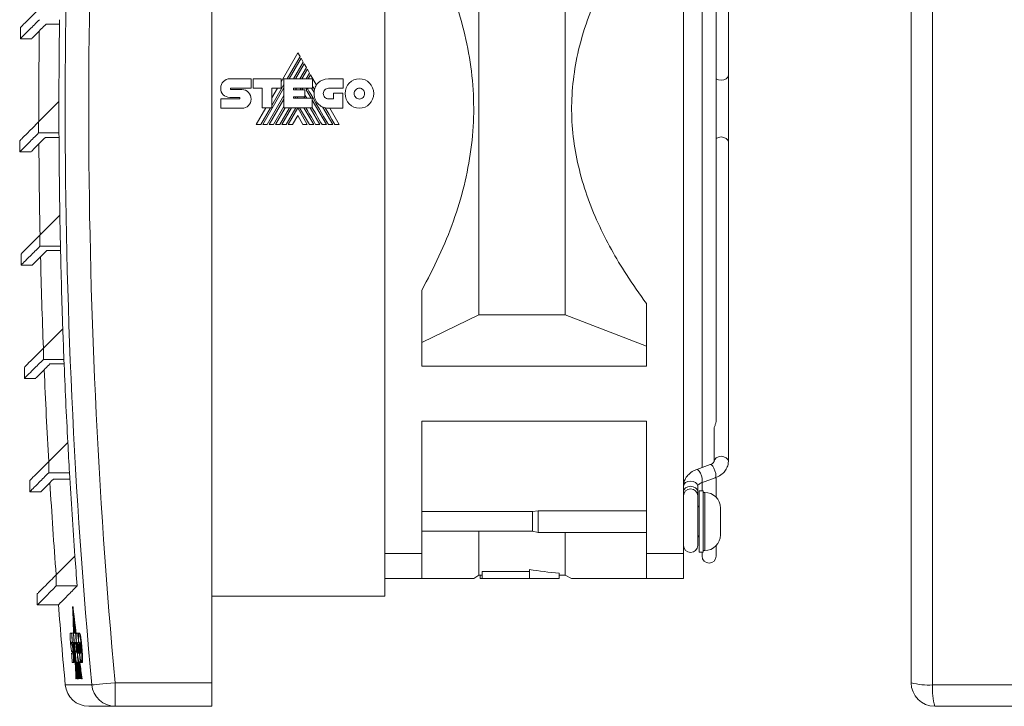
# Model space of a CAD drawing. Header units: millimetres. Extents: x 15 to 390, y 19 to 278.
# Tile 2 of 6: x 15 to 140, y 126 to 214. Entities that reach past the tile are written whole.
import ezdxf

# ---------------------------------------------------------------- set-up
doc = ezdxf.new("R2010")
doc.units = ezdxf.units.MM
doc.linetypes.add('PHANTOM', pattern=[12.7, 6.35, -1.27, 1.27, -1.27, 1.27, -1.27])
doc.layers.add('___VS___', color=7, linetype='Continuous', lineweight=15)

msp = doc.modelspace()

# ---------------------------------------------------------------- linework, layer by layer
at = {"color": 7, "linetype": 'Continuous', "lineweight": 15}
for p, q in [((130.8, 275.73), (130.8, 129.18)), ((39.12, 129.46), (39.12, 275.46)), ((128.07, 129.46), (128.07, 275.46)), ((61.12, 264.46), (61.12, 140.46)), ((99.12, 259.03), (99.12, 145.88)), ((101.47, 248.1), (101.47, 156.81)), ((104.82, 206.7), (104.82, 247.31)), ((103.27, 162.66), (103.27, 242.26)), ((73.07, 241.11), (73.07, 176.24)), ((84.07, 241.11), (84.07, 176.24)), ((18.04, 213.2), (19.75, 213.2)), ((14.78, 212.76), (14.78, 211.35)), ((14.78, 211.35), (16.25, 211.35)), ((50.06, 209.56), (47.93, 205.87)), ((50.35, 209.08), (50.06, 209.56)), ((48.71, 206.24), (50.35, 209.08)), ((50.47, 208.86), (48.96, 206.24)), ((49.52, 206.24), (50.75, 208.38)), ((50.87, 208.16), (49.77, 206.24)), ((50.75, 208.38), (50.47, 208.86)), ((51.15, 207.68), (50.87, 208.16)), ((50.33, 206.24), (51.15, 207.68)), ((51.28, 207.46), (50.58, 206.24)), ((51.14, 206.24), (51.56, 206.97)), ((51.56, 206.97), (51.28, 207.46)), ((51.68, 206.76), (51.39, 206.24)), ((52.43, 205.46), (51.68, 206.76)), ((104.82, 198.22), (104.82, 206.7)), ((41.43, 206.26), (44.11, 206.26)), ((44.11, 206.26), (44.11, 205.06)), ((44.37, 205.06), (44.37, 206.25)), ((44.37, 206.25), (47.93, 206.25)), ((46.74, 202.84), (48.29, 205.52)), ((47.93, 206.25), (47.93, 205.07)), ((48.29, 202.56), (48.29, 206.24)), ((48.29, 206.24), (51.92, 206.24)), ((51.92, 206.24), (51.92, 205.05)), ((53.95, 206.23), (55.82, 206.23)), ((55.82, 206.23), (55.82, 205.04)), ((41.58, 205.06), (44.11, 205.06)), ((41.59, 204.88), (42.95, 204.88)), ((45.53, 205.06), (44.37, 205.06)), ((45.53, 202.56), (45.53, 205.06)), ((45.61, 200.43), (48.29, 205.08)), ((47.93, 205.07), (46.74, 205.07)), ((46.74, 202.56), (46.74, 205.07)), ((47.47, 205.07), (46.74, 203.82)), ((49.5, 205.05), (51.92, 205.05)), ((49.5, 205.05), (49.5, 204.86)), ((49.5, 204.86), (50.94, 204.86)), ((49.78, 204.86), (49.89, 205.05)), ((50.34, 204.86), (50.45, 205.05)), ((50.59, 204.86), (50.7, 205.05)), ((50.94, 204.86), (50.94, 203.96)), ((51.14, 204.84), (51.26, 205.05)), ((51.14, 204.84), (51.76, 203.78)), ((51.82, 205.05), (52.14, 204.51)), ((55.82, 205.04), (53.95, 205.04)), ((54.59, 203.7), (54.59, 204.41)), ((54.59, 204.41), (55.78, 204.41)), ((55.78, 204.41), (55.78, 202.51)), ((19.68, 203.36), (17.1, 200.78)), ((40.25, 203.69), (42.61, 203.69)), ((42.61, 203.89), (41.43, 203.89)), ((46.16, 200.43), (48.29, 204.12)), ((46.42, 200.43), (48.29, 203.68)), ((49.5, 203.96), (50.94, 203.96)), ((49.5, 203.96), (49.5, 203.78)), ((49.5, 203.78), (51.9, 203.78)), ((49.71, 203.78), (49.82, 203.96)), ((49.96, 203.78), (50.07, 203.96)), ((50.84, 203.96), (50.95, 203.78)), ((51.9, 202.56), (51.9, 203.78)), ((51.9, 203.53), (53.69, 200.43)), ((53.95, 203.7), (54.59, 203.7)), ((42.95, 202.51), (40.25, 202.51)), ((46.01, 202.56), (44.78, 200.43)), ((45.36, 200.43), (46.58, 202.56)), ((45.53, 202.56), (46.74, 202.56)), ((46.97, 200.43), (48.29, 202.72)), ((47.22, 200.43), (48.45, 202.56)), ((47.78, 200.43), (49.01, 202.56)), ((48.03, 200.43), (49.26, 202.56)), ((48.29, 202.56), (51.9, 202.56)), ((48.59, 200.43), (49.82, 202.56)), ((48.84, 200.43), (50.06, 202.54)), ((51.27, 200.43), (50.06, 202.54)), ((51.53, 200.43), (50.29, 202.56)), ((50.84, 202.56), (52.08, 200.43)), ((51.65, 202.56), (52.88, 200.43)), ((53.2, 202.67), (54.5, 200.43)), ((55.78, 202.51), (53.96, 202.51)), ((55.34, 200.43), (54.14, 202.51)), ((17.1, 200.78), (17.1, 199.36)), ((50.06, 201.58), (49.39, 200.43)), ((50.06, 201.58), (50.72, 200.43)), ((17.1, 199.36), (19.69, 199.36)), ((14.69, 198.36), (14.69, 196.95)), ((17.95, 198.8), (19.69, 198.8)), ((104.82, 157.61), (104.82, 198.22)), ((14.69, 196.95), (16.15, 196.95)), ((19.8, 188.9), (17.27, 186.38)), ((17.27, 186.38), (17.27, 184.96)), ((17.27, 184.96), (19.87, 184.96)), ((18.12, 184.4), (19.88, 184.4)), ((14.86, 183.96), (14.86, 182.55)), ((14.86, 182.55), (16.32, 182.55)), ((65.82, 169.71), (65.82, 179.34)), ((94.42, 177.66), (94.42, 169.71)), ((73.07, 176.24), (65.82, 172.72)), ((84.07, 176.24), (73.07, 176.24)), ((94.42, 172.25), (84.07, 176.24)), ((20.17, 174.45), (17.7, 171.98)), ((17.7, 171.98), (17.7, 170.56)), ((17.7, 170.56), (20.32, 170.56)), ((15.28, 169.56), (15.28, 168.15)), ((18.54, 170), (20.34, 170)), ((65.82, 169.71), (94.42, 169.71)), ((15.28, 168.15), (16.75, 168.15)), ((65.82, 162.71), (94.42, 162.71)), ((65.82, 145.88), (65.82, 162.71)), ((94.42, 162.71), (94.42, 145.88)), ((103.02, 161.79), (103.02, 157.61)), ((20.81, 160), (18.39, 157.58)), ((18.39, 157.58), (18.39, 156.16)), ((102.52, 157.2), (100.8, 156.57)), ((102.52, 157.2), (102.51, 157.19)), ((18.39, 156.16), (21.03, 156.16)), ((18.98, 155.34), (21.07, 155.34)), ((101.41, 154.88), (103.14, 155.5)), ((103.27, 153.04), (103.27, 155.47)), ((15.97, 155.16), (15.97, 153.75)), ((100.92, 153.8), (100.92, 154.47)), ((101.47, 154.9), (101.47, 153.86)), ((15.97, 153.75), (17.41, 153.75)), ((100.92, 153.21), (100.92, 153.8)), ((100.92, 146.91), (100.92, 153.21)), ((101.62, 153.86), (101.12, 153.86)), ((101.12, 153.86), (101.12, 149.96)), ((101.62, 153.86), (101.62, 149.96)), ((101.82, 153.66), (101.62, 153.66)), ((101.12, 151.96), (100.92, 151.76)), ((103.82, 151.66), (103.82, 149.96)), ((79.91, 151.21), (65.82, 151.21)), ((80.62, 151.33), (79.91, 151.21)), ((79.91, 151.21), (79.91, 149.96)), ((94.42, 151.33), (80.62, 151.33)), ((80.62, 151.33), (80.62, 149.96)), ((79.91, 149.96), (79.91, 148.71)), ((80.62, 149.96), (80.62, 148.58)), ((101.12, 149.96), (101.12, 146.06)), ((101.62, 149.96), (101.62, 146.06)), ((103.82, 149.96), (103.82, 148.26)), ((65.82, 148.71), (79.91, 148.71)), ((73.07, 148.71), (73.07, 143.13)), ((79.91, 148.71), (80.62, 148.58)), ((80.62, 148.58), (94.42, 148.58)), ((84.07, 148.58), (84.07, 143.13)), ((100.92, 148.16), (101.12, 147.96)), ((103.27, 145.56), (103.27, 146.88)), ((21.71, 145.56), (19.34, 143.18)), ((61.12, 145.88), (65.82, 145.88)), ((65.82, 142.71), (65.82, 145.88)), ((94.42, 145.88), (99.12, 145.88)), ((94.42, 145.88), (94.42, 142.71)), ((99.12, 145.88), (99.12, 142.71)), ((101.12, 146.06), (101.62, 146.06)), ((101.47, 146.06), (101.47, 145.56)), ((101.62, 146.26), (101.82, 146.26)), ((19.34, 143.18), (19.34, 141.76)), ((72.43, 142.71), (73.07, 143.13)), ((73.07, 143.13), (73.5, 143.13)), ((73.26, 143.13), (73.26, 142.71)), ((79.51, 143.59), (73.5, 143.59)), ((73.5, 143.59), (73.5, 142.71)), ((79.51, 143.86), (79.51, 143.59)), ((79.51, 143.86), (79.51, 142.71)), ((79.51, 143.59), (79.51, 142.71)), ((83.32, 143.38), (83.32, 142.71)), ((83.32, 143.13), (84.07, 143.13)), ((84.07, 143.13), (84.88, 142.71)), ((19.34, 141.76), (21.99, 141.76)), ((61.12, 142.71), (65.82, 142.71)), ((73.5, 142.71), (73.26, 142.71)), ((79.51, 142.71), (73.5, 142.71)), ((83.32, 142.71), (79.51, 142.71)), ((94.42, 142.71), (99.12, 142.71)), ((16.92, 140.76), (16.92, 139.35)), ((61.12, 140.46), (39.12, 140.46)), ((16.92, 139.35), (19.63, 139.35)), ((21.47, 139.09), (21.42, 139.09)), ((21.52, 138.6), (21.47, 138.6)), ((21.55, 138.38), (21.5, 138.38)), ((21.53, 138.38), (21.52, 138.6)), ((21.61, 137.9), (21.56, 137.9)), ((21.62, 137.68), (21.61, 137.9)), ((21.64, 137.68), (21.58, 137.68)), ((21.69, 137.2), (21.64, 137.2)), ((21.72, 136.98), (21.67, 136.98)), ((21.27, 135.78), (21.12, 135.78)), ((21.27, 135.78), (21.35, 135.78)), ((21.51, 135.78), (21.29, 135.78)), ((21.51, 135.78), (21.56, 135.78)), ((21.79, 135.77), (21.54, 135.77)), ((21.78, 136.49), (21.73, 136.49)), ((21.81, 136.28), (21.76, 136.28)), ((21.79, 135.77), (21.82, 135.77)), ((22.07, 135.76), (21.93, 135.76)), ((22.07, 135.76), (22.15, 135.76)), ((22.23, 135.77), (22.31, 135.77)), ((21.15, 134.58), (21.15, 134.58)), ((21.23, 134.59), (21.37, 134.59)), ((21.23, 134.49), (21.31, 134.49)), ((21.24, 134.43), (21.32, 134.43)), ((21.32, 134.4), (21.24, 134.4)), ((21.32, 134.4), (21.4, 134.4)), ((21.37, 134.59), (21.39, 134.59)), ((21.39, 134.59), (21.46, 134.59)), ((21.4, 134.04), (21.48, 134.04)), ((21.54, 134.6), (21.61, 134.6)), ((21.61, 134.6), (21.64, 134.6)), ((21.72, 134.58), (21.89, 134.58)), ((21.83, 134.38), (21.74, 134.38)), ((21.83, 134.38), (21.87, 134.38)), ((21.87, 134.58), (21.97, 133.79)), ((21.87, 134.38), (21.92, 133.76)), ((21.9, 134.37), (21.88, 134.37)), ((21.89, 134.99), (21.92, 134.41)), ((21.89, 134.58), (21.91, 134.58)), ((22.02, 134.37), (22.1, 134.37)), ((22.03, 134.56), (22.17, 134.56)), ((22.17, 134.56), (22.2, 134.56)), ((22.31, 134.38), (22.39, 134.38)), ((22.38, 135.22), (22.46, 135.22)), ((21.4, 133.22), (21.27, 133.22)), ((21.32, 133.42), (21.39, 133.42)), ((21.5, 133.18), (21.58, 133.18)), ((21.81, 133.48), (21.91, 133.48)), ((21.91, 133.48), (21.95, 133.48)), ((21.92, 133.76), (21.98, 133.3)), ((22, 133.3), (22.02, 133.3)), ((22.04, 133.9), (22.12, 133.9)), ((22.13, 133.93), (22.2, 133.22)), ((22.22, 133.93), (22.13, 133.93)), ((22.2, 133.22), (22.15, 133.22)), ((22.22, 133.93), (22.25, 133.93)), ((22.34, 133.9), (22.42, 133.9)), ((22.39, 133.41), (22.47, 133.41)), ((22.53, 133.9), (22.61, 133.9)), ((21.37, 132.04), (21.53, 132.04)), ((21.53, 132.04), (21.61, 132.04)), ((21.55, 132.37), (21.63, 132.37)), ((21.68, 132.09), (21.76, 132.09)), ((21.76, 132.36), (21.78, 132.36)), ((21.76, 132.09), (21.79, 132.09)), ((21.86, 132.09), (22.1, 132.09)), ((22.02, 132.07), (22.01, 132.07)), ((22.1, 132.09), (22.13, 132.09)), ((22.25, 132.03), (22.39, 132.03)), ((22.26, 132.03), (22.53, 129.96)), ((22.39, 132.03), (22.47, 132.03)), ((22.55, 132.02), (22.63, 132.02)), ((22.61, 132.57), (22.69, 132.57)), ((21.89, 129.96), (21.85, 129.96)), ((22.04, 129.96), (22.01, 129.96)), ((22.06, 129.96), (22.04, 129.96)), ((22.1, 129.96), (22.06, 129.96)), ((22.15, 129.96), (22.11, 129.96)), ((22.57, 129.96), (22.53, 129.96)), ((22.62, 129.96), (22.57, 129.96)), ((26.83, 129.46), (26.83, 126.46)), ((26.83, 129.46), (39.12, 129.46)), ((39.12, 129.46), (39.12, 126.46)), ((130.8, 129.18), (277.35, 129.18)), ((26.83, 126.46), (23.47, 126.46)), ((39.12, 126.46), (26.83, 126.46)), ((277.07, 126.46), (131.07, 126.46))]:
    msp.add_line(p, q, dxfattribs=at)
at = {"color": 8, "linetype": 'Continuous', "lineweight": 15}
for p, q in [((101.82, 153.66), (101.82, 149.96)), ((101.82, 149.96), (101.82, 146.26)), ((22.1, 133.42), (22.18, 133.42)), ((20.48, 129.18), (23.86, 129.18))]:
    msp.add_line(p, q, dxfattribs=at)
at = {"color": 8, "linetype": 'Continuous', "lineweight": 15, "flags": 128}
for points in [[(104.82, 206.7), (104.75, 206.46), (104.55, 206.25), (104.26, 206.11), (103.92, 206.07), (103.57, 206.11), (103.28, 206.25), (103.27, 206.26)], [(104.82, 198.22), (104.75, 198.46), (104.55, 198.67), (104.26, 198.8), (103.92, 198.85), (103.57, 198.8), (103.28, 198.67), (103.27, 198.66)], [(104.82, 157.61), (104.75, 157.85), (104.55, 158.06), (104.26, 158.2), (103.92, 158.25), (103.57, 158.2), (103.28, 158.06), (103.08, 157.85), (103.02, 157.61)], [(101.41, 154.88), (101.48, 154.96), (101.51, 155.16), (101.48, 155.45), (101.39, 155.77), (101.26, 156.1), (101.1, 156.36), (100.95, 156.53), (100.81, 156.58), (100.8, 156.57)], [(103.14, 155.5), (103.21, 155.58), (103.24, 155.78), (103.21, 156.07), (103.12, 156.4), (102.99, 156.72), (102.83, 156.99), (102.67, 157.16), (102.54, 157.2), (102.52, 157.2)], [(100.92, 154.47), (100.85, 154.71), (100.65, 154.92), (100.36, 155.05), (100.02, 155.1), (99.67, 155.05), (99.38, 154.92), (99.18, 154.71), (99.12, 154.47)], [(100.92, 153.8), (100.85, 154.04), (100.65, 154.25), (100.36, 154.38), (100.02, 154.43), (99.67, 154.38), (99.38, 154.25), (99.18, 154.04), (99.12, 153.8)]]:
    msp.add_lwpolyline(points, dxfattribs=at)
at = {"color": 7, "linetype": 'Continuous', "lineweight": 15, "flags": 128}
for points in [[(54.77, 200.43), (54.4, 201.08), (54.04, 201.69), (53.79, 202.13), (53.54, 202.55)], [(21.42, 139.09), (21.42, 139.03), (21.43, 138.97), (21.44, 138.9), (21.45, 138.84), (21.45, 138.78), (21.46, 138.72), (21.47, 138.66), (21.47, 138.6)], [(21.56, 135.78), (21.55, 135.86), (21.53, 136.32), (21.51, 136.78), (21.49, 137.24), (21.47, 137.7), (21.45, 138.17), (21.43, 138.63), (21.42, 139.09)], [(21.52, 138.6), (21.52, 138.66), (21.51, 138.72), (21.5, 138.78), (21.5, 138.84), (21.49, 138.9), (21.48, 138.97), (21.47, 139.03), (21.47, 139.09)], [(21.47, 138.6), (21.49, 138.24), (21.5, 137.89), (21.52, 137.54), (21.53, 137.18), (21.55, 136.83), (21.56, 136.48), (21.58, 136.12), (21.6, 135.77)], [(21.5, 138.38), (21.51, 138.32), (21.52, 138.26), (21.52, 138.2), (21.53, 138.14), (21.54, 138.08), (21.54, 138.02), (21.55, 137.96), (21.56, 137.9)], [(21.61, 135.77), (21.6, 136.1), (21.58, 136.42), (21.57, 136.75), (21.56, 137.07), (21.54, 137.4), (21.53, 137.73), (21.51, 138.05), (21.5, 138.38)], [(21.61, 137.9), (21.6, 137.96), (21.59, 138.02), (21.59, 138.08), (21.58, 138.14), (21.57, 138.2), (21.57, 138.26), (21.56, 138.32), (21.55, 138.38)], [(21.56, 137.9), (21.57, 137.63), (21.58, 137.37), (21.59, 137.1), (21.6, 136.83), (21.62, 136.57), (21.63, 136.3), (21.64, 136.04), (21.65, 135.77)], [(21.58, 137.68), (21.59, 137.62), (21.6, 137.56), (21.61, 137.5), (21.61, 137.44), (21.62, 137.38), (21.63, 137.32), (21.64, 137.26), (21.64, 137.2)], [(21.67, 135.77), (21.66, 136.01), (21.65, 136.25), (21.64, 136.49), (21.63, 136.73), (21.62, 136.97), (21.6, 137.2), (21.59, 137.44), (21.58, 137.68)], [(21.69, 137.2), (21.69, 137.26), (21.68, 137.32), (21.67, 137.38), (21.66, 137.44), (21.66, 137.5), (21.65, 137.56), (21.64, 137.62), (21.64, 137.68)], [(21.64, 137.2), (21.65, 137.02), (21.66, 136.84), (21.67, 136.66), (21.67, 136.48), (21.68, 136.3), (21.69, 136.13), (21.7, 135.95), (21.71, 135.77)], [(21.67, 136.98), (21.68, 136.92), (21.69, 136.86), (21.69, 136.8), (21.7, 136.74), (21.71, 136.68), (21.72, 136.61), (21.72, 136.55), (21.73, 136.49)], [(21.72, 135.77), (21.72, 135.92), (21.71, 136.07), (21.7, 136.22), (21.7, 136.38), (21.69, 136.53), (21.68, 136.68), (21.68, 136.83), (21.67, 136.98)], [(21.7, 136.98), (21.7, 137.02), (21.69, 137.2)], [(21.78, 136.49), (21.77, 136.55), (21.77, 136.61), (21.76, 136.68), (21.75, 136.74), (21.74, 136.8), (21.74, 136.86), (21.73, 136.92), (21.72, 136.98)], [(21.73, 136.49), (21.73, 136.4), (21.74, 136.31), (21.74, 136.22), (21.75, 136.13), (21.75, 136.04), (21.75, 135.95), (21.76, 135.86), (21.76, 135.77)], [(21.76, 136.28), (21.78, 136.12), (21.8, 135.96), (21.82, 135.8), (21.84, 135.64), (21.86, 135.47), (21.88, 135.31), (21.88, 135.29)], [(21.78, 135.77), (21.78, 135.83), (21.77, 135.9), (21.77, 135.96), (21.77, 136.03), (21.76, 136.09), (21.76, 136.15), (21.76, 136.22), (21.76, 136.28)], [(21.79, 136.28), (21.79, 136.31), (21.78, 136.4), (21.78, 136.49)], [(21.89, 135.62), (21.89, 135.64), (21.87, 135.8), (21.85, 135.96), (21.83, 136.12), (21.81, 136.28)], [(22.15, 135.76), (22.16, 135.61), (22.18, 135.46), (22.18, 135.43)], [(21.68, 133.35), (21.67, 133.5), (21.66, 133.66), (21.65, 133.82), (21.64, 133.97), (21.64, 134.13), (21.63, 134.29), (21.62, 134.44), (21.61, 134.6)], [(21.67, 134.24), (21.68, 134.04), (21.69, 133.7), (21.71, 133.37), (21.73, 133.03), (21.74, 132.7), (21.76, 132.36)], [(21.74, 134.38), (21.73, 134.41), (21.73, 134.43), (21.73, 134.46), (21.73, 134.48), (21.73, 134.51), (21.72, 134.53), (21.72, 134.55), (21.72, 134.58)], [(21.75, 134.58), (21.75, 134.55), (21.75, 134.53), (21.76, 134.51), (21.76, 134.48), (21.76, 134.46), (21.76, 134.43), (21.76, 134.41), (21.77, 134.38)], [(21.76, 134.58), (21.76, 134.55), (21.76, 134.53), (21.76, 134.51), (21.76, 134.48), (21.77, 134.46), (21.77, 134.43), (21.77, 134.41), (21.77, 134.38)], [(21.79, 134.38), (21.78, 134.41), (21.78, 134.43), (21.78, 134.46), (21.78, 134.48), (21.78, 134.51), (21.78, 134.53), (21.78, 134.55), (21.78, 134.58)], [(21.81, 134.58), (21.82, 134.55), (21.82, 134.53), (21.82, 134.51), (21.82, 134.48), (21.82, 134.46), (21.82, 134.43), (21.82, 134.41), (21.82, 134.38)], [(21.84, 134.38), (21.84, 134.41), (21.84, 134.43), (21.84, 134.46), (21.84, 134.48), (21.84, 134.51), (21.83, 134.53), (21.83, 134.55), (21.83, 134.58)], [(21.87, 134.58), (21.87, 134.55), (21.87, 134.53), (21.87, 134.5), (21.88, 134.47), (21.88, 134.45), (21.88, 134.42), (21.88, 134.39), (21.88, 134.37)], [(21.88, 134.37), (21.9, 134.23), (21.91, 134.1), (21.93, 133.97), (21.95, 133.83), (21.96, 133.7), (21.98, 133.57), (22, 133.44), (22.02, 133.3)], [(21.91, 129.96), (21.87, 130.54), (21.84, 131.12), (21.81, 131.7), (21.78, 132.28), (21.75, 132.86), (21.72, 133.44), (21.71, 133.8)], [(21.79, 132.84), (21.8, 132.72), (21.82, 132.26), (21.84, 131.8), (21.87, 131.34), (21.89, 130.88), (21.92, 130.42), (21.94, 129.96)], [(21.83, 133.3), (21.83, 133.33), (21.83, 133.35), (21.82, 133.37), (21.82, 133.39), (21.82, 133.42), (21.82, 133.44), (21.82, 133.46), (21.81, 133.48)], [(21.84, 133.48), (21.85, 133.46), (21.85, 133.44), (21.85, 133.42), (21.85, 133.39), (21.85, 133.37), (21.86, 133.35), (21.86, 133.33), (21.86, 133.3)], [(21.87, 133.48), (21.87, 133.46), (21.87, 133.44), (21.87, 133.42), (21.87, 133.39), (21.87, 133.37), (21.87, 133.35), (21.87, 133.33), (21.87, 133.3)], [(21.89, 133.3), (21.89, 133.33), (21.89, 133.35), (21.89, 133.37), (21.89, 133.39), (21.89, 133.42), (21.88, 133.44), (21.88, 133.46), (21.88, 133.48)], [(21.94, 133.48), (21.94, 133.46), (21.94, 133.44), (21.94, 133.42), (21.95, 133.39), (21.95, 133.37), (21.95, 133.35), (21.96, 133.33), (21.96, 133.3)], [(22.05, 133.05), (22.1, 132.67), (22.15, 132.28), (22.2, 131.89), (22.25, 131.5), (22.3, 131.12), (22.35, 130.73), (22.4, 130.34), (22.45, 129.96)], [(21.85, 129.96), (21.84, 130.22), (21.83, 130.49), (21.81, 130.76), (21.8, 131.02), (21.78, 131.29), (21.77, 131.55), (21.75, 131.82), (21.74, 132.09)], [(21.78, 132.09), (21.79, 131.82), (21.8, 131.55), (21.82, 131.29), (21.83, 131.02), (21.85, 130.76), (21.86, 130.49), (21.88, 130.22), (21.89, 129.96)], [(21.96, 129.96), (21.93, 130.36), (21.91, 130.77), (21.89, 131.17), (21.87, 131.58), (21.85, 131.99), (21.83, 132.39), (21.83, 132.4)], [(21.88, 132.09), (21.89, 131.96), (21.9, 131.67), (21.92, 131.39), (21.93, 131.1), (21.95, 130.81), (21.96, 130.53), (21.98, 130.24), (21.99, 129.96)], [(22.01, 129.96), (21.99, 130.22), (21.98, 130.49), (21.97, 130.76), (21.95, 131.02), (21.94, 131.29), (21.92, 131.55), (21.91, 131.82), (21.9, 132.09)], [(21.93, 132.09), (21.95, 131.82), (21.96, 131.55), (21.97, 131.29), (21.99, 131.02), (22, 130.76), (22.02, 130.49), (22.03, 130.22), (22.04, 129.96)], [(22.06, 129.96), (22.05, 130.22), (22.03, 130.49), (22.02, 130.76), (22, 131.02), (21.99, 131.29), (21.98, 131.55), (21.96, 131.82), (21.95, 132.09)], [(21.99, 132.09), (22, 131.82), (22.01, 131.55), (22.03, 131.29), (22.04, 131.02), (22.06, 130.76), (22.07, 130.49), (22.08, 130.22), (22.1, 129.96)], [(22.11, 129.96), (22.1, 130.22), (22.09, 130.49), (22.07, 130.75), (22.06, 131.01), (22.05, 131.28), (22.03, 131.54), (22.02, 131.81), (22.01, 132.07)], [(22.01, 132.07), (22.04, 131.81), (22.07, 131.54), (22.11, 131.28), (22.14, 131.01), (22.18, 130.75), (22.21, 130.49), (22.24, 130.22), (22.28, 129.96)], [(22.3, 129.96), (22.26, 130.22), (22.23, 130.49), (22.19, 130.76), (22.16, 131.02), (22.12, 131.29), (22.09, 131.55), (22.05, 131.82), (22.02, 132.09)], [(22.06, 132.09), (22.09, 131.82), (22.13, 131.55), (22.16, 131.29), (22.2, 131.02), (22.23, 130.76), (22.27, 130.49), (22.3, 130.22), (22.34, 129.96)], [(22.11, 132.09), (22.15, 131.82), (22.18, 131.55), (22.22, 131.29), (22.25, 131.02), (22.29, 130.76), (22.32, 130.49), (22.36, 130.22), (22.39, 129.96)], [(22.21, 132.2), (22.25, 131.92), (22.29, 131.64), (22.32, 131.36), (22.36, 131.08), (22.4, 130.8), (22.44, 130.52), (22.47, 130.24), (22.51, 129.96)], [(22.3, 132.03), (22.33, 131.77), (22.37, 131.51), (22.4, 131.25), (22.43, 130.99), (22.47, 130.74), (22.5, 130.48), (22.54, 130.22), (22.57, 129.96)], [(22.62, 129.96), (22.59, 130.22), (22.55, 130.48), (22.52, 130.74), (22.48, 130.99), (22.45, 131.25), (22.42, 131.51), (22.38, 131.77), (22.35, 132.03)], [(22.44, 132.4), (22.45, 132.27), (22.47, 132.03)], [(22.24, 129.96), (22.22, 130.1), (22.2, 130.24), (22.18, 130.39), (22.17, 130.53), (22.15, 130.67), (22.13, 130.82), (22.11, 130.96), (22.09, 131.1)], [(22.09, 131.1), (22.1, 130.96), (22.11, 130.82), (22.11, 130.67), (22.12, 130.53), (22.13, 130.39), (22.14, 130.24), (22.14, 130.1), (22.15, 129.96)], [(22.2, 129.96), (22.19, 130.1), (22.19, 130.24), (22.18, 130.39), (22.17, 130.47)], [(26.83, 129.46), (26.28, 129.41), (25.75, 129.36), (25.26, 129.31), (24.82, 129.27), (24.45, 129.24), (24.16, 129.21), (23.96, 129.19), (23.86, 129.18)]]:
    msp.add_lwpolyline(points, dxfattribs=at)
at = {"color": 7, "linetype": 'Continuous', "lineweight": 15}
for centre, radius, start, end in [((817.12, 202.46), 796.64, 174.72247, 185.27753), ((817.12, 202.46), 793.65, 174.72247, 185.27753), ((817.12, 202.46), 797.44, 179.18772, 179.93551), ((817.12, 202.46), 800, 179.29289, 180.11927), ((817.12, 202.46), 800, 179.29284, 180.11922), ((54.17, 204.42), 2.03, 149.0381, 166.8386), ((53.96, 204.33), 1.83, 174.6401, 270), ((817.12, 202.46), 797.44, 179.93551, 180.22239), ((817.12, 202.46), 797.44, 180.22239, 180.97398), ((817.12, 202.46), 800, 180.32106, 181.15122), ((817.12, 202.46), 800, 180.32102, 181.15117), ((817.12, 202.46), 797.44, 180.97398, 181.25713), ((817.12, 202.46), 797.44, 181.25713, 182.01265), ((817.12, 202.46), 800, 181.34951, 182.18358), ((817.12, 202.46), 800, 181.34947, 182.18354), ((817.12, 202.46), 797.44, 182.01265, 182.29228), ((817.12, 202.46), 797.44, 182.29228, 183.05186), ((817.12, 202.46), 800, 182.37855, 183.2167), ((817.12, 202.46), 800, 182.37851, 183.21666), ((817.12, 202.46), 797.44, 183.05186, 183.32818), ((817.12, 202.46), 797.44, 183.32818, 184.09196), ((817.12, 202.46), 800, 183.4085, 184.25089), ((817.12, 202.46), 800, 183.40846, 184.25085), ((100.02, 153.21), 0.9, 0, 180), ((101.82, 151.66), 2, 0, 90), ((101.82, 148.26), 2, 270, 0), ((100.02, 146.91), 0.9, 180, 0), ((817.12, 202.46), 797.44, 184.09196, 184.36517), ((102.37, 145.56), 0.9, 180, 0), ((88.79, 202.46), 59.33, 260.9935, 264.7023), ((817.12, 202.46), 800, 184.52129, 185.25529), ((817.12, 202.46), 798.63, 184.78899, 184.87509), ((817.12, 202.46), 798.61, 184.78945, 184.87519), ((817.12, 202.46), 798.39, 184.7908, 184.87584), ((817.12, 202.46), 798.37, 184.79166, 185.05693), ((817.12, 202.46), 798.12, 184.79314, 184.87893), ((817.12, 202.46), 798.09, 184.79332, 184.8586), ((817.12, 202.46), 797.84, 184.79556, 184.88175), ((817.12, 202.46), 798.54, 184.87562, 185.05581), ((817.12, 202.46), 798.47, 184.87537, 185.05629), ((817.12, 202.46), 798.19, 184.89258, 184.95747), ((817.12, 202.46), 798.85, 184.97243, 185.05745), ((817.12, 202.46), 798.44, 184.96566, 185.03659), ((817.12, 202.46), 798.12, 184.97086, 185.05848), ((817.12, 202.46), 798.09, 184.98911, 185.05867), ((817.12, 202.46), 797.84, 184.92717, 185.06424), ((23.47, 129.46), 3, 185.2553, 270), ((26.84, 129.45), 2.99, 185.1199, 269.8931), ((130.17, 136.56), 7.4, 253.5767, 274.9082), ((131.07, 129.46), 3, 180, 270), ((138.17, 128.55), 7.4, 175.0918, 196.4234)]:
    msp.add_arc(centre, radius, start, end, dxfattribs=at)
for points, knots in [([(94.42, 227.26), (93.47, 225.93), (91.61, 223.32), (89.23, 219.17), (87.26, 214.89), (85.87, 210.68), (85.09, 206.6), (84.81, 202.74), (85.01, 198.89), (85.69, 195.1), (86.77, 191.42), (88.2, 187.89), (89.9, 184.54), (91.95, 181.12), (93.54, 178.88), (94.42, 177.66)], [0, 0, 0, 0, 0.090716, 0.177788, 0.265007, 0.351871, 0.42323, 0.494835, 0.566156, 0.636947, 0.707989, 0.778884, 0.847641, 0.916416, 1, 1, 1, 1]), ([(65.82, 179.34), (66.57, 180.78), (68.08, 183.64), (69.9, 188.09), (71.28, 192.64), (72.17, 197.25), (72.53, 201.93), (72.29, 206.63), (71.52, 211.28), (70.19, 216.02), (68.31, 220.82), (66.65, 223.99), (65.82, 225.57)], [0, 0, 0, 0, 0.099979, 0.19992, 0.296281, 0.392877, 0.48912, 0.585657, 0.682555, 0.7792, 0.889571, 1, 1, 1, 1]), ([(17.19, 215.18), (16.71, 214.7), (15.75, 213.73), (14.94, 212.93), (14.83, 212.82), (14.78, 212.76)], [0, 0, 0, 0, 0.332781, 0.665973, 1, 1, 1, 1]), ([(14.83, 211.4), (14.82, 211.39), (14.78, 211.35), (15.14, 211.71), (15.89, 212.46), (16.76, 213.33), (17.19, 213.76)], [0, 0, 0, 0, 0.120113, 0.41366, 0.707003, 1, 1, 1, 1]), ([(16.25, 211.4), (16.25, 211.4), (16.26, 211.41), (16.81, 211.97), (17.63, 212.79), (18.04, 213.2)], [0, 0, 0, 0, 0.2483973, 0.6239673, 1, 1, 1, 1]), ([(17.1, 200.78), (16.62, 200.3), (15.65, 199.33), (14.85, 198.53), (14.74, 198.42), (14.69, 198.36)], [0, 0, 0, 0, 0.332781, 0.665973, 1, 1, 1, 1]), ([(14.74, 197), (14.72, 196.99), (14.69, 196.95), (15.05, 197.31), (15.8, 198.06), (16.67, 198.93), (17.1, 199.36)], [0, 0, 0, 0, 0.120113, 0.41366, 0.707003, 1, 1, 1, 1]), ([(16.15, 197), (16.16, 197), (16.16, 197.01), (16.72, 197.57), (17.54, 198.39), (17.95, 198.8)], [0, 0, 0, 0, 0.248397, 0.623967, 1, 1, 1, 1]), ([(17.27, 186.38), (16.79, 185.9), (15.82, 184.93), (15.02, 184.13), (14.91, 184.02), (14.86, 183.96)], [0, 0, 0, 0, 0.332781, 0.665973, 1, 1, 1, 1]), ([(14.9, 182.6), (14.89, 182.59), (14.85, 182.55), (15.22, 182.91), (15.97, 183.66), (16.84, 184.53), (17.27, 184.96)], [0, 0, 0, 0, 0.120113, 0.41366, 0.707003, 1, 1, 1, 1]), ([(16.32, 182.6), (16.32, 182.6), (16.33, 182.61), (16.89, 183.17), (17.71, 183.99), (18.12, 184.4)], [0, 0, 0, 0, 0.248397, 0.623967, 1, 1, 1, 1]), ([(17.7, 171.98), (17.21, 171.5), (16.25, 170.53), (15.44, 169.73), (15.34, 169.62), (15.28, 169.56)], [0, 0, 0, 0, 0.332781, 0.665973, 1, 1, 1, 1]), ([(15.33, 168.2), (15.32, 168.19), (15.28, 168.15), (15.65, 168.51), (16.4, 169.26), (17.26, 170.13), (17.7, 170.56)], [0, 0, 0, 0, 0.120113, 0.41366, 0.707003, 1, 1, 1, 1]), ([(16.75, 168.2), (16.75, 168.2), (16.76, 168.21), (17.32, 168.77), (18.13, 169.59), (18.54, 170)], [0, 0, 0, 0, 0.248397, 0.623967, 1, 1, 1, 1]), ([(103.02, 161.79), (103.02, 161.8), (103.01, 161.86), (103.05, 161.99), (103.12, 162.18), (103.2, 162.36), (103.25, 162.53), (103.27, 162.66), (103.26, 162.7), (103.26, 162.71)], [0, 0, 0, 0, 0.05229, 0.239259, 0.423684, 0.599772, 0.773656, 0.954945, 1, 1, 1, 1]), ([(18.39, 157.58), (17.9, 157.1), (16.94, 156.13), (16.13, 155.33), (16.03, 155.22), (15.97, 155.16)], [0, 0, 0, 0, 0.332781, 0.665973, 1, 1, 1, 1]), ([(100.8, 156.57), (100.66, 156.52), (100.28, 156.36), (99.78, 155.99), (99.36, 155.46), (99.15, 154.94), (99.12, 154.6), (99.12, 154.47)], [0, 0, 0, 0, 0.1454816, 0.4056281, 0.6332604, 0.8531756, 1, 1, 1, 1]), ([(103.02, 157.61), (103.02, 157.6), (103.01, 157.58), (102.98, 157.5), (102.82, 157.33), (102.62, 157.24), (102.52, 157.2)], [0, 0, 0, 0, 0.160787, 0.486523, 0.745545, 1, 1, 1, 1]), ([(103.14, 155.5), (103.27, 155.56), (103.65, 155.72), (104.16, 156.08), (104.57, 156.61), (104.79, 157.13), (104.81, 157.47), (104.82, 157.61)], [0, 0, 0, 0, 0.145483, 0.405629, 0.633263, 0.853179, 1, 1, 1, 1]), ([(16.02, 153.8), (16.01, 153.79), (15.97, 153.75), (16.33, 154.11), (17.09, 154.86), (17.95, 155.73), (18.39, 156.16)], [0, 0, 0, 0, 0.120113, 0.41366, 0.707003, 1, 1, 1, 1]), ([(17.41, 153.77), (17.44, 153.8), (17.49, 153.86), (18.04, 154.4), (18.66, 155.03), (18.98, 155.34)], [0, 0, 0, 0, 0.344694, 0.672215, 1, 1, 1, 1]), ([(100.92, 154.47), (100.92, 154.47), (100.92, 154.5), (100.95, 154.58), (101.12, 154.75), (101.31, 154.84), (101.41, 154.88)], [0, 0, 0, 0, 0.160791, 0.486526, 0.74554, 1, 1, 1, 1]), ([(19.34, 143.18), (18.85, 142.7), (17.89, 141.73), (17.08, 140.93), (16.98, 140.82), (16.92, 140.76)], [0, 0, 0, 0, 0.332781, 0.665973, 1, 1, 1, 1]), ([(16.97, 139.4), (16.96, 139.39), (16.92, 139.35), (17.28, 139.71), (18.03, 140.46), (18.9, 141.33), (19.34, 141.76)], [0, 0, 0, 0, 0.120113, 0.41366, 0.707003, 1, 1, 1, 1]), ([(19.66, 139.4), (19.64, 139.39), (19.58, 139.32), (19.94, 139.69), (20.69, 140.44), (21.56, 141.32), (21.99, 141.76)], [0, 0, 0, 0, 0.091887, 0.403857, 0.701779, 1, 1, 1, 1]), ([(72.4, 142.71), (72.41, 142.71), (72.51, 142.71), (72.13, 142.71), (71.29, 142.71), (69.9, 142.71), (68.09, 142.71), (66.57, 142.71), (65.82, 142.71)], [0, 0, 0, 0, 0.021684, 0.214185, 0.407392, 0.600129, 0.800026, 1, 1, 1, 1]), ([(94.42, 142.71), (93.54, 142.71), (91.95, 142.71), (89.9, 142.71), (88.2, 142.71), (86.77, 142.71), (85.69, 142.71), (85, 142.71), (84.94, 142.71), (84.91, 142.71)], [0, 0, 0, 0, 0.167139, 0.304667, 0.442158, 0.583926, 0.725985, 0.867544, 1, 1, 1, 1]), ([(21.12, 135.78), (21.11, 135.77), (21.1, 135.74), (21.1, 135.57), (21.1, 135.45), (21.1, 135.43)], [0, 0, 0, 0, 0.478034, 0.892744, 1, 1, 1, 1]), ([(21.1, 135.43), (21.1, 135.37), (21.11, 135.21), (21.12, 134.92), (21.14, 134.68), (21.15, 134.58)], [0, 0, 0, 0, 0.244456, 0.678394, 1, 1, 1, 1]), ([(21.93, 135.76), (21.92, 135.74), (21.89, 135.72), (21.88, 135.52), (21.88, 135.35), (21.88, 135.26)], [0, 0, 0, 0, 0.451451, 0.717437, 1, 1, 1, 1]), ([(21.88, 135.26), (21.88, 135.23), (21.88, 135.19), (21.88, 135.11), (21.89, 135.04), (21.89, 134.99)], [0, 0, 0, 0, 0.2509178, 0.5018564, 1, 1, 1, 1]), ([(22.23, 135.77), (22.21, 135.75), (22.18, 135.7), (22.17, 135.43), (22.17, 135.26), (22.18, 135.22)], [0, 0, 0, 0, 0.475935, 0.890792, 1, 1, 1, 1]), ([(22.38, 135.22), (22.35, 135.37), (22.3, 135.65), (22.25, 135.77), (22.23, 135.77), (22.23, 135.77)], [0, 0, 0, 0, 0.474473, 0.906834, 1, 1, 1, 1]), ([(22.31, 135.77), (22.33, 135.75), (22.37, 135.7), (22.42, 135.43), (22.45, 135.26), (22.46, 135.22)], [0, 0, 0, 0, 0.475197, 0.89135, 1, 1, 1, 1]), ([(21.15, 134.58), (21.16, 134.45), (21.18, 134.24), (21.21, 133.95), (21.23, 133.82), (21.24, 133.75)], [0, 0, 0, 0, 0.443942, 0.68577, 1, 1, 1, 1]), ([(21.23, 134.56), (21.23, 134.57), (21.22, 134.58), (21.23, 134.59), (21.23, 134.59), (21.23, 134.59)], [0, 0, 0, 0, 0.4268464, 0.6719633, 1, 1, 1, 1]), ([(21.23, 134.49), (21.23, 134.49), (21.23, 134.51), (21.23, 134.54), (21.23, 134.55), (21.23, 134.56)], [0, 0, 0, 0, 0.271477, 0.529383, 1, 1, 1, 1]), ([(21.24, 134.43), (21.24, 134.43), (21.23, 134.44), (21.23, 134.46), (21.23, 134.48), (21.23, 134.49)], [0, 0, 0, 0, 0.247418, 0.692623, 1, 1, 1, 1]), ([(21.24, 134.4), (21.24, 134.4), (21.24, 134.41), (21.24, 134.42), (21.24, 134.43), (21.24, 134.43)], [0, 0, 0, 0, 0.473877, 0.876143, 1, 1, 1, 1]), ([(21.4, 134.04), (21.39, 134.14), (21.36, 134.32), (21.33, 134.4), (21.32, 134.4), (21.32, 134.4)], [0, 0, 0, 0, 0.468366, 0.903067, 1, 1, 1, 1]), ([(21.4, 134.4), (21.41, 134.39), (21.43, 134.36), (21.46, 134.18), (21.48, 134.07), (21.48, 134.04)], [0, 0, 0, 0, 0.469839, 0.872698, 1, 1, 1, 1]), ([(21.5, 133.18), (21.48, 133.34), (21.46, 133.57), (21.43, 133.86), (21.41, 133.98), (21.4, 134.04)], [0, 0, 0, 0, 0.5041656, 0.7477083, 1, 1, 1, 1]), ([(21.48, 134.04), (21.49, 133.98), (21.51, 133.81), (21.55, 133.51), (21.57, 133.27), (21.58, 133.18)], [0, 0, 0, 0, 0.2484634, 0.6947198, 1, 1, 1, 1]), ([(21.92, 134.41), (21.92, 134.38), (21.93, 134.31), (21.94, 134.19), (21.94, 134.09), (21.95, 134.03)], [0, 0, 0, 0, 0.255058, 0.51016, 1, 1, 1, 1]), ([(21.95, 134.03), (21.97, 133.82), (22, 133.41), (22.07, 132.83), (22.14, 132.38), (22.21, 132.08), (22.24, 132.05), (22.25, 132.03)], [0, 0, 0, 0, 0.203111, 0.406251, 0.610121, 0.814307, 1, 1, 1, 1]), ([(22.02, 134.37), (22.02, 134.42), (22.02, 134.52), (22.03, 134.56), (22.03, 134.56), (22.03, 134.56)], [0, 0, 0, 0, 0.476347, 0.901404, 1, 1, 1, 1]), ([(22.04, 133.9), (22.04, 133.98), (22.02, 134.15), (22.02, 134.3), (22.02, 134.36), (22.02, 134.37)], [0, 0, 0, 0, 0.496136, 0.939457, 1, 1, 1, 1]), ([(22.1, 134.37), (22.1, 134.34), (22.1, 134.25), (22.11, 134.08), (22.12, 133.95), (22.12, 133.9)], [0, 0, 0, 0, 0.244367, 0.675678, 1, 1, 1, 1]), ([(22.18, 135.22), (22.18, 135.13), (22.18, 134.88), (22.21, 134.42), (22.24, 134.05), (22.25, 133.9)], [0, 0, 0, 0, 0.24482, 0.677118, 1, 1, 1, 1]), ([(22.33, 134.58), (22.32, 134.57), (22.31, 134.56), (22.31, 134.46), (22.31, 134.4), (22.31, 134.38)], [0, 0, 0, 0, 0.473953, 0.888565, 1, 1, 1, 1]), ([(22.31, 134.38), (22.31, 134.35), (22.31, 134.26), (22.32, 134.09), (22.33, 133.95), (22.34, 133.9)], [0, 0, 0, 0, 0.245664, 0.678179, 1, 1, 1, 1]), ([(22.38, 134.38), (22.37, 134.44), (22.35, 134.54), (22.34, 134.58), (22.33, 134.58), (22.33, 134.58)], [0, 0, 0, 0, 0.474525, 0.907405, 1, 1, 1, 1]), ([(22.53, 133.9), (22.51, 134.14), (22.47, 134.6), (22.41, 135.02), (22.38, 135.2), (22.38, 135.22)], [0, 0, 0, 0, 0.493963, 0.935963, 1, 1, 1, 1]), ([(22.44, 133.9), (22.43, 133.98), (22.42, 134.15), (22.39, 134.31), (22.38, 134.37), (22.38, 134.38)], [0, 0, 0, 0, 0.494237, 0.936235, 1, 1, 1, 1]), ([(22.46, 135.22), (22.47, 135.13), (22.51, 134.88), (22.56, 134.42), (22.6, 134.05), (22.61, 133.9)], [0, 0, 0, 0, 0.2432516, 0.6806251, 1, 1, 1, 1]), ([(21.24, 133.75), (21.25, 133.7), (21.27, 133.56), (21.3, 133.45), (21.31, 133.43), (21.32, 133.42)], [0, 0, 0, 0, 0.2497363, 0.6667945, 1, 1, 1, 1]), ([(21.39, 133.42), (21.39, 133.42), (21.39, 133.42), (21.39, 133.4), (21.39, 133.39), (21.39, 133.39)], [0, 0, 0, 0, 0.318829, 0.705898, 1, 1, 1, 1]), ([(21.39, 133.39), (21.39, 133.38), (21.39, 133.37), (21.4, 133.34), (21.4, 133.32), (21.4, 133.31)], [0, 0, 0, 0, 0.2733122, 0.522993, 1, 1, 1, 1]), ([(21.4, 133.31), (21.4, 133.3), (21.4, 133.29), (21.4, 133.26), (21.4, 133.25), (21.4, 133.24)], [0, 0, 0, 0, 0.254142, 0.714141, 1, 1, 1, 1]), ([(21.4, 133.24), (21.4, 133.24), (21.4, 133.22), (21.4, 133.22), (21.4, 133.22), (21.4, 133.22)], [0, 0, 0, 0, 0.458855, 0.883949, 1, 1, 1, 1]), ([(21.55, 132.37), (21.54, 132.48), (21.54, 132.68), (21.51, 132.98), (21.5, 133.14), (21.5, 133.18)], [0, 0, 0, 0, 0.468341, 0.878884, 1, 1, 1, 1]), ([(21.58, 133.18), (21.59, 133.03), (21.61, 132.76), (21.62, 132.5), (21.63, 132.39), (21.63, 132.37)], [0, 0, 0, 0, 0.467292, 0.899839, 1, 1, 1, 1]), ([(22.1, 133.42), (22.09, 133.45), (22.08, 133.54), (22.06, 133.71), (22.05, 133.84), (22.04, 133.9)], [0, 0, 0, 0, 0.24422, 0.680438, 1, 1, 1, 1]), ([(22.15, 133.22), (22.14, 133.23), (22.13, 133.25), (22.11, 133.34), (22.1, 133.41), (22.1, 133.42)], [0, 0, 0, 0, 0.472137, 0.887973, 1, 1, 1, 1]), ([(22.25, 133.9), (22.27, 133.65), (22.31, 133.2), (22.37, 132.77), (22.4, 132.59), (22.4, 132.57)], [0, 0, 0, 0, 0.4934281, 0.9372323, 1, 1, 1, 1]), ([(22.34, 133.9), (22.34, 133.81), (22.36, 133.64), (22.38, 133.48), (22.39, 133.42), (22.39, 133.41)], [0, 0, 0, 0, 0.496544, 0.943852, 1, 1, 1, 1]), ([(22.39, 133.41), (22.4, 133.35), (22.42, 133.25), (22.44, 133.21), (22.45, 133.21), (22.45, 133.21)], [0, 0, 0, 0, 0.471124, 0.90082, 1, 1, 1, 1]), ([(22.47, 133.41), (22.47, 133.44), (22.46, 133.53), (22.46, 133.7), (22.44, 133.84), (22.44, 133.9)], [0, 0, 0, 0, 0.244453, 0.676451, 1, 1, 1, 1]), ([(22.45, 133.21), (22.45, 133.22), (22.46, 133.23), (22.47, 133.33), (22.47, 133.4), (22.47, 133.41)], [0, 0, 0, 0, 0.477468, 0.892408, 1, 1, 1, 1]), ([(22.61, 132.57), (22.6, 132.66), (22.6, 132.91), (22.57, 133.37), (22.55, 133.74), (22.53, 133.9)], [0, 0, 0, 0, 0.243621, 0.674298, 1, 1, 1, 1]), ([(22.61, 133.9), (22.63, 133.65), (22.67, 133.2), (22.68, 132.77), (22.69, 132.59), (22.69, 132.57)], [0, 0, 0, 0, 0.4946959, 0.9353318, 1, 1, 1, 1]), ([(21.53, 132.04), (21.53, 132.05), (21.55, 132.08), (21.55, 132.21), (21.55, 132.31), (21.55, 132.37)], [0, 0, 0, 0, 0.4960654, 0.7429234, 1, 1, 1, 1]), ([(21.63, 132.37), (21.63, 132.32), (21.63, 132.18), (21.62, 132.06), (21.61, 132.04), (21.61, 132.04)], [0, 0, 0, 0, 0.2450368, 0.6711282, 1, 1, 1, 1]), ([(22.08, 132.09), (22.1, 131.92), (22.19, 131.21), (22.28, 130.5), (22.35, 129.96)], [0, 0, 0, 0, 0.241044, 1, 1, 1, 1]), ([(22.13, 132.09), (22.14, 132.03), (22.23, 131.32), (22.32, 130.61), (22.41, 129.96)], [0, 0, 0, 0, 0.0780218, 1, 1, 1, 1]), ([(22.16, 132.33), (22.16, 132.31), (22.17, 132.2), (22.19, 132.1), (22.2, 132.01)], [0, 0, 0, 0, 0.215907, 1, 1, 1, 1]), ([(22.4, 132.57), (22.43, 132.42), (22.48, 132.15), (22.53, 132.03), (22.55, 132.02), (22.55, 132.02)], [0, 0, 0, 0, 0.473967, 0.904515, 1, 1, 1, 1]), ([(22.55, 132.02), (22.57, 132.05), (22.6, 132.1), (22.61, 132.36), (22.61, 132.54), (22.61, 132.57)], [0, 0, 0, 0, 0.4781963, 0.8951581, 1, 1, 1, 1]), ([(22.69, 132.57), (22.68, 132.42), (22.68, 132.14), (22.65, 132.03), (22.64, 132.02), (22.63, 132.02)], [0, 0, 0, 0, 0.477817, 0.903434, 1, 1, 1, 1])]:
    msp.add_open_spline(points, degree=3, knots=knots, dxfattribs=at)
for points in [[(40.25, 205.06), (40.25, 205.39), (40.39, 205.69), (40.6, 205.91)], [(40.6, 205.91), (40.81, 206.12), (41.1, 206.26), (41.43, 206.26)], [(52.43, 205.46), (52.49, 205.56), (52.56, 205.65), (52.64, 205.73)], [(52.64, 205.73), (52.94, 206.04), (53.38, 206.23), (53.95, 206.23)], [(56.07, 204.37), (56.07, 204.89), (56.27, 205.36), (56.6, 205.7)], [(56.6, 205.7), (56.93, 206.04), (57.39, 206.25), (57.89, 206.25)], [(57.89, 206.25), (58.4, 206.25), (58.86, 206.04), (59.19, 205.7)], [(59.19, 205.7), (59.52, 205.36), (59.72, 204.89), (59.72, 204.37)], [(40.56, 204.22), (40.37, 204.42), (40.25, 204.69), (40.25, 205.06)], [(41.43, 203.89), (41.09, 203.9), (40.78, 204.01), (40.56, 204.22)], [(41.54, 205.04), (41.52, 205.02), (41.51, 204.99), (41.51, 204.96)], [(41.51, 204.96), (41.51, 204.94), (41.52, 204.92), (41.53, 204.9)], [(41.53, 204.9), (41.55, 204.89), (41.57, 204.88), (41.59, 204.88)], [(41.58, 205.06), (41.56, 205.06), (41.55, 205.05), (41.54, 205.04)], [(42.95, 204.88), (43.27, 204.88), (43.56, 204.74), (43.78, 204.52)], [(43.78, 204.52), (43.99, 204.29), (44.12, 203.98), (44.12, 203.65)], [(51.2, 203.78), (51.09, 203.98), (51, 204.13), (50.94, 204.24)], [(53.95, 200.43), (52.24, 203.37), (51.35, 204.91), (51.27, 205.05)], [(52.19, 204.88), (52.09, 205.07), (52, 205.22), (51.92, 205.35)], [(52.14, 204.51), (52.15, 204.63), (52.17, 204.76), (52.19, 204.88)], [(53.49, 204.84), (53.38, 204.72), (53.3, 204.55), (53.3, 204.37)], [(53.3, 204.37), (53.3, 204.18), (53.38, 204.01), (53.49, 203.89)], [(53.95, 205.04), (53.77, 205.04), (53.61, 204.96), (53.49, 204.84)], [(56.6, 203.05), (56.27, 203.38), (56.07, 203.85), (56.07, 204.37)], [(57.43, 204.86), (57.31, 204.73), (57.23, 204.56), (57.23, 204.37)], [(57.23, 204.37), (57.23, 204.18), (57.31, 204.01), (57.43, 203.88)], [(57.89, 205.06), (57.71, 205.06), (57.55, 204.98), (57.43, 204.86)], [(58.37, 204.86), (58.24, 204.98), (58.08, 205.06), (57.89, 205.06)], [(58.56, 204.37), (58.56, 204.56), (58.49, 204.73), (58.37, 204.86)], [(58.37, 203.88), (58.49, 204.01), (58.56, 204.18), (58.56, 204.37)], [(59.72, 204.37), (59.72, 203.85), (59.52, 203.38), (59.19, 203.05)], [(42.66, 203.86), (42.65, 203.88), (42.63, 203.89), (42.61, 203.89)], [(42.61, 203.69), (42.63, 203.69), (42.65, 203.7), (42.66, 203.72)], [(42.69, 203.78), (42.69, 203.81), (42.68, 203.84), (42.66, 203.86)], [(42.66, 203.72), (42.68, 203.73), (42.69, 203.76), (42.69, 203.78)], [(44.12, 203.65), (44.12, 203.32), (43.99, 203.04), (43.78, 202.84)], [(53.49, 203.89), (53.61, 203.77), (53.77, 203.7), (53.95, 203.7)], [(57.89, 202.5), (57.39, 202.5), (56.93, 202.71), (56.6, 203.05)], [(57.43, 203.88), (57.55, 203.76), (57.71, 203.68), (57.89, 203.68)], [(57.89, 203.68), (58.08, 203.68), (58.24, 203.76), (58.37, 203.88)], [(59.19, 203.05), (58.86, 202.71), (58.4, 202.5), (57.89, 202.5)], [(43.78, 202.84), (43.57, 202.63), (43.27, 202.51), (42.95, 202.51)], [(52.33, 200.43), (51.81, 201.33), (51.4, 202.04), (51.1, 202.56)], [(53.14, 200.43), (52.65, 201.28), (52.24, 201.99), (51.9, 202.57)]]:
    msp.add_open_spline(points, degree=3, dxfattribs=at)
at = {"layer": '___VS___', "linetype": 'PHANTOM'}
for p, q in [((40.25, 203.69), (40.25, 202.51)), ((44.78, 200.43), (45.36, 200.43)), ((45.61, 200.43), (46.16, 200.43)), ((46.42, 200.43), (46.97, 200.43)), ((47.22, 200.43), (47.78, 200.43)), ((48.03, 200.43), (48.59, 200.43)), ((48.84, 200.43), (49.39, 200.43)), ((50.72, 200.43), (51.27, 200.43)), ((51.53, 200.43), (52.08, 200.43)), ((52.33, 200.43), (52.88, 200.43)), ((53.14, 200.43), (53.69, 200.43)), ((53.95, 200.43), (54.5, 200.43)), ((54.77, 200.43), (55.34, 200.43))]:
    msp.add_line(p, q, dxfattribs=at)

doc.saveas('drawing.dxf')
